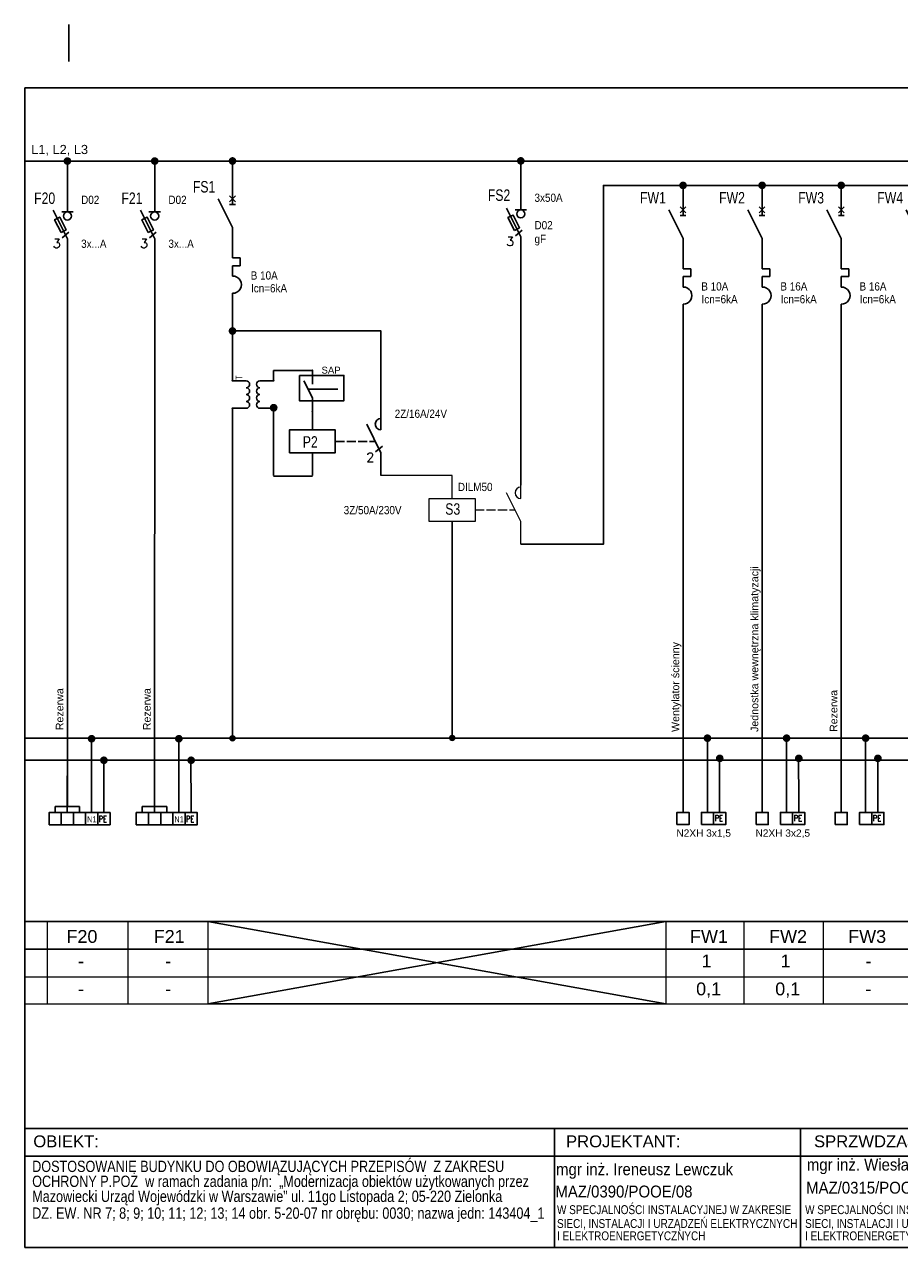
# Model space of a CAD drawing. Header units: millimetres. Extents: x 83969 to 164243, y -22860 to 4849.
# Tile 41 of 116: x 163958 to 164015, y -22670 to -22590. Entities that reach past the tile are written whole.
import ezdxf
from ezdxf.enums import TextEntityAlignment as Align

# ---------------------------------------------------------------- set-up
doc = ezdxf.new("R2010")
doc.units = ezdxf.units.MM
doc.linetypes.add('DASHED', pattern=[19.05, 12.7, -6.35])
doc.layers.get('0').update_dxf_attribs({"color": 251, "lineweight": 0})
for name, color, linetype in [('! GB moduł SSP', 1, 'Continuous'), ('! GB N', 5, 'Continuous'), ('! GB Odbiory', 7, 'Continuous'), ('! GB Opis', 7, 'Continuous'), ('! GB PE', 96, 'Continuous'), ('! GB Przewody', 7, 'Continuous'), ('! GB Sterowanie', 215, 'Continuous'), ('! GB Zabezpieczenia', 7, 'Continuous'), ('!TABELKA', 7, 'Continuous'), ('2DE_TXTART', 7, 'Continuous'), ('2DE_TXTCAR', 7, 'Continuous'), ('2DE_TXTFUN', 7, 'Continuous'), ('2DE_TXTLNK', 7, 'Continuous'), ('2DE_TXTMAN', 7, 'Continuous'), ('2DE_TXTNUM', 7, 'Continuous'), ('2DE_TXTORD', 7, 'Continuous'), ('2DE_TXTOTH', 7, 'Continuous'), ('2DE_TXTPFN', 7, 'Continuous'), ('2DE_TXTPIN', 7, 'Continuous'), ('B_strefy', 253, 'Continuous'), ('ROZDZIELNICE', 7, 'Continuous')]:
    doc.layers.add(name, color=color, linetype=linetype)
for name, color, linetype, lineweight in [('2DE_OBJ_Hager', 7, 'Continuous', 18), ('2DE_SYM_Hager', 7, 'Continuous', 18), ('E_schematy 2', 3, 'Continuous', 20), ('E_TXT', 3, 'Continuous', 25)]:
    doc.layers.add(name, color=color, linetype=linetype, lineweight=lineweight)
doc.styles.add('Arial', font='arial.ttf')
doc.styles.add('CP_ATTR', font='ROMANS.SHX')
doc.styles.add('CP_ELATT', font='cp_simplex.shx')
doc.styles.add('CP_ELATT_IT', font='cp_simplex.shx', dxfattribs={"oblique": 15})
doc.styles.add('Romans', font='romans.shx', dxfattribs={"width": 0.8})
doc.styles.get("Standard").update_dxf_attribs({"font": 'arial.ttf'})

# ---------------------------------------------------------------- blocks, each defined once
blk = doc.blocks.new('ramka A4')
at = {"linetype": 'ByBlock', "ltscale": 10}
blk.add_line((7.46, 199.45), (7.46, 205.66), dxfattribs=at)
for p, q in [((0.08, 0), (0.08, 195)), ((0.08, 195), (287.46, 195)), ((287.46, 0), (287.46, 195)), ((0.08, 20), (287.46, 20)), ((89.13, 20), (89.13, 0)), ((130.5, 20), (130.5, 0)), ((172.08, 20), (172.08, 0)), ((202.17, 20), (202.17, 0)), ((249.93, 20), (249.93, 0)), ((269.04, 20), (269.04, 0)), ((0.08, 15.39), (287.46, 15.39)), ((0.08, 0), (287.46, 0))]:
    blk.add_line(p, q)
for points in [[(249.93, 9.44), (269.04, 9.44)], [(249.93, 5.53), (269.04, 5.53)]]:
    blk.add_lwpolyline(points)
at = {"layer": '!TABELKA', "style": 'Arial'}
for s, height, width, p in [('DOSTOSOWANIE BUDYNKU DO OBOWIĄZUJĄCYCH PRZEPISÓW  Z ZAKRESU ', 1.9, 0.8, (1.3, 12.7)), ('mgr inż. Ireneusz Lewczuk', 2, 0.9, (89.41, 12.16)), ('mgr inż. Wiesław Kołodziej', 2, 0.9, (131.59, 12.94)), ('OCHRONY P.POŻ  w ramach zadania p/n:  „Modernizacja obiektów użytkowanych przez ', 1.9, 0.8, (1.3, 10.19)), ('mgr inż. Piotr Tarasiuk', 2, 0.9, (173.3, 11.9)), ('MAZ/0390/POOE/08', 2, 0.9, (89.3, 8.42)), ('MAZ/0315/POOE/15', 2, 0.9, (131.47, 9.06)), ('Mazowiecki Urząd Wojewódzki w Warszawie” ul. 11go Listopada 2; 05-220 Zielonka ', 1.9, 0.8, (1.3, 7.67)), ('DZ. EW. NR 7; 8; 9; 10; 11; 12; 13; 14 obr. 5-20-07 nr obrębu: 0030; nazwa jedn: 143404_1', 1.9, 0.8, (1.3, 4.84)), ('W SPECJALNOŚCI INSTALACYJNEJ W ZAKRESIE ', 1.5, 0.8, (89.57, 5.62)), ('W SPECJALNOŚCI INSTALACYJNEJ W ZAKRESIE ', 1.5, 0.8, (131.3, 5.62)), ('SIECI, INSTALACJI I URZĄDZEŃ ELEKTRYCZNYCH ', 1.5, 0.8, (89.57, 3.29)), ('SIECI, INSTALACJI I URZĄDZEŃ ELEKTRYCZNYCH ', 1.5, 0.8, (131.3, 3.29)), ('I ELEKTROENERGETYCZNYCH', 1.5, 0.8, (89.57, 1.22)), ('I ELEKTROENERGETYCZNYCH', 1.5, 0.8, (131.3, 1.22))]:
    blk.add_text(s, height=height, dxfattribs=dict(at, width=width)).set_placement(p)
at = {"style": 'Arial'}
for s, p in [('OBIEKT:', (1.49, 16.86)), ('PROJEKTANT:', (91.09, 16.86)), ('SPRZWDZAJĄCY:', (132.8, 16.86)), ('OPRACOWANIE:', (174.08, 16.86)), ('TEMAT:', (204.17, 16.86)), ('BRANŻA:', (251.93, 16.86)), ('NR RYS.', (269.46, 16.86)), ('FAZA:', (251.94, 6.5))]:
    blk.add_text(s, height=2, dxfattribs=at).set_placement(p)
blk = doc.blocks.new('CP_UCS2D')
blk.add_point((0, 0))
at = {"linetype": 'ByBlock', "style": 'CP_ATTR', "flags": 9}
for tag in ['OTHER', 'PIPE', 'VERSION', 'SYSTEM', 'HEIGHT', 'WIDTH', 'ID', 'TYPE', 'FORM']:
    blk.add_attdef(tag, text='', height=0.00005, dxfattribs=at).set_placement((-0.8, 7.1), align=Align.MIDDLE_LEFT)
blk = doc.blocks.new('cpelv_n05_1887')
for p, q in [((-5, 2.5), (-5, 7.5)), ((5, 2.5), (5, 7.5)), ((-5, -2.5), (-5, -7.5)), ((5, -2.5), (5, -7.5))]:
    blk.add_line(p, q)
for centre, start, end in [((-3.75, 2.5), 180, 0), ((-1.25, 2.5), 180, 0), ((1.25, 2.5), 180, 0), ((3.75, 2.5), 180, 0), ((-3.75, -2.5), 0, 180), ((-1.25, -2.5), 0, 180), ((1.25, -2.5), 0, 180), ((3.75, -2.5), 0, 180)]:
    blk.add_arc(centre, 1.25, start, end)
at = {"layer": '! GB Zabezpieczenia', "xscale": 0.1, "yscale": 0.1, "zscale": 0.1}
for p, rotation in [((-5, 7.5), 90), ((5, 7.5), 90), ((-5, -7.5), 270), ((5, -7.5), 270)]:
    blk.add_blockref('CP_UCS2D', p, dxfattribs=dict(at, rotation=rotation))
at = {"layer": '! GB Zabezpieczenia', "linetype": 'ByBlock', "style": 'CP_ELATT', "width": 0.8, "flags": 8}
for tag, p in [('CP1', (-5.8, 7)), ('CP2', (4.2, 7))]:
    blk.add_attdef(tag, p, '', height=1.8, rotation=90, dxfattribs=at)
at = {"layer": '! GB Zabezpieczenia', "linetype": 'ByBlock', "style": 'CP_ELATT', "flags": 8}
for tag, p, width in [('CF1', (-4.5, 8), 0.8), ('CF2', (5.5, 8), 0.8), ('ARTICLE', (7.5, 4.5), 0.9), ('ORDER-NO', (7.5, -1.5), 0.9), ('PRODUCER', (7.5, 1.5), 0.9), ('FUNCTION', (7.5, -4.5), 0.9), ('OTHER', (7.5, -7.5), 0.9)]:
    blk.add_attdef(tag, p, '', height=1.8, dxfattribs=dict(at, width=width))
at = {"layer": '! GB Zabezpieczenia', "linetype": 'ByBlock', "style": 'CP_ELATT', "width": 0.8, "flags": 8}
for tag, p in [('TAG', (-8.5, 4.5)), ('CHARACTER', (-8.5, 0.5))]:
    blk.add_attdef(tag, text='', height=2.5, dxfattribs=at).set_placement(p, align=Align.RIGHT)
at = {"layer": '! GB Zabezpieczenia', "linetype": 'ByBlock', "style": 'CP_ELATT_IT', "oblique": 15, "width": 0.8, "flags": 8}
blk.add_attdef('LINK', text='', height=2.5, dxfattribs=at).set_placement((-8.5, -3.5), align=Align.RIGHT)
at = {"layer": '! GB Zabezpieczenia', "linetype": 'ByBlock', "style": 'CP_ELATT', "width": 0.8, "flags": 8}
for tag, p in [('CP3', (-5.8, -6.5)), ('CP4', (4.2, -6.5))]:
    blk.add_attdef(tag, text='', height=1.8, rotation=90, dxfattribs=at).set_placement(p, align=Align.RIGHT)
for tag, p in [('CF3', (-4.5, -8)), ('CF4', (5.5, -8))]:
    blk.add_attdef(tag, text='', height=1.8, dxfattribs=at).set_placement(p, align=Align.TOP_LEFT)
at = {"linetype": 'ByBlock', "style": 'CP_ELATT_IT', "flags": 9}
for tag in ['IP', 'CURRENT', 'EL-STATUS', 'VOLTAGE', 'POWER', 'PRODUCT-TYPE', 'NUMBER', 'GROUP', 'NAME']:
    blk.add_attdef(tag, (1.84, 1.55), '', height=0.0625, dxfattribs=at)
blk = doc.blocks.new('cpelv_n07_02_01_00B1')
for p, q in [((0, 2.5), (0, 7.5)), ((0, -2.5), (-3.12, 3.75)), ((0, -7.5), (0, -2.5))]:
    blk.add_line(p, q)
at = {"layer": '! GB Zabezpieczenia', "xscale": 0.1, "yscale": 0.1, "zscale": 0.1}
for p, rotation in [((0, 7.5), 90), ((0, -7.5), 270)]:
    blk.add_blockref('CP_UCS2D', p, dxfattribs=dict(at, rotation=rotation))
at = {"layer": '! GB Zabezpieczenia', "linetype": 'ByBlock', "style": 'CP_ELATT', "width": 0.8, "flags": 8}
blk.add_attdef('CP1', (-0.8, 5.5), '', height=1.8, rotation=90, dxfattribs=at)
at = {"layer": '! GB Zabezpieczenia', "linetype": 'ByBlock', "style": 'CP_ELATT', "flags": 8}
for tag, p, width in [('CF1', (0.5, 8), 0.8), ('ARTICLE', (3, 5.14), 0.9), ('ORDER-NO', (3, -0.86), 0.9), ('PRODUCER', (3, 2.14), 0.9), ('FUNCTION', (3, -3.86), 0.9), ('OTHER', (3, -6.86), 0.9)]:
    blk.add_attdef(tag, p, '', height=1.8, dxfattribs=dict(at, width=width))
at = {"layer": '! GB Zabezpieczenia', "linetype": 'ByBlock', "style": 'CP_ELATT', "width": 0.8, "flags": 8}
for tag, p in [('TAG', (-4, 5.14)), ('CHARACTER', (-4, -6.86))]:
    blk.add_attdef(tag, text='', height=2.5, dxfattribs=at).set_placement(p, align=Align.RIGHT)
at = {"layer": '! GB Zabezpieczenia', "linetype": 'ByBlock', "style": 'CP_ELATT_IT', "oblique": 15, "width": 0.8, "flags": 8}
blk.add_attdef('LINK', text='', height=2.5, dxfattribs=at).set_placement((-4, -10.86), align=Align.RIGHT)
at = {"layer": '! GB Zabezpieczenia', "linetype": 'ByBlock', "style": 'CP_ELATT', "width": 0.8, "flags": 8}
blk.add_attdef('CP2', text='', height=1.8, rotation=90, dxfattribs=at).set_placement((-0.8, -5.5), align=Align.RIGHT)
blk.add_attdef('CF2', text='', height=1.8, dxfattribs=at).set_placement((0.5, -8), align=Align.TOP_LEFT)
at = {"linetype": 'ByBlock', "style": 'CP_ELATT_IT', "flags": 9}
for tag in ['VOLTAGE', 'IP', 'CURRENT', 'EL-STATUS', 'POWER', 'PRODUCT-TYPE', 'NUMBER', 'GROUP', 'NAME']:
    blk.add_attdef(tag, (1, -1.56), '', height=0.1, dxfattribs=at)
blk = doc.blocks.new('cpelv_nJ7_13_02_00c32')
for p, q in [((-15, 2.5), (-15, 7.5)), ((0, 2.5), (0, 7.5)), ((0, -2.5), (-3.12, 3.75)), ((-10, 0), (-8, 0)), ((-7.5, 0), (-5.5, 0)), ((-5, 0), (-3, 0)), ((-2.5, 0), (-1.25, 0)), ((-15, -7.5), (-15, -2.5)), ((-1.16, -2.26), (0.32, -1.06)), ((0, -7.5), (0, -2.5))]:
    blk.add_line(p, q)
blk.add_lwpolyline([(-20, -2.5), (-20, 2.5), (-10, 2.5), (-10, -2.5)], close=True)
blk.add_arc((0, 3.75), 1.25, 90, 270)
at = {"style": 'CP_ATTR'}
blk.add_text('2', height=2, dxfattribs=at).set_placement((-3.19, -4.5))
at = {"linetype": 'ByBlock', "style": 'CP_ELATT_IT', "flags": 9}
for tag in ['VOLTAGE', 'IP', 'CURRENT', 'EL-STATUS', 'POWER', 'PRODUCT-TYPE', 'NUMBER', 'GROUP', 'NAME']:
    blk.add_attdef(tag, (1, -1.56), '', height=0.1, dxfattribs=at)
at = {"layer": '2DE_TXTART', "linetype": 'ByBlock', "style": 'CP_ELATT', "width": 0.9, "flags": 8}
blk.add_attdef('ARTICLE', (3, 5.14), '', height=1.8, dxfattribs=at)
at = {"layer": '2DE_TXTCAR', "linetype": 'ByBlock', "style": 'CP_ELATT', "width": 0.8, "flags": 8}
blk.add_attdef('CHARACTER', text='', height=2.5, dxfattribs=at).set_placement((-19, -6.86), align=Align.RIGHT)
at = {"layer": '2DE_TXTFUN', "linetype": 'ByBlock', "style": 'CP_ELATT', "width": 0.9, "flags": 8}
blk.add_attdef('FUNCTION', (3, -3.86), '', height=1.8, dxfattribs=at)
at = {"layer": '2DE_TXTLNK', "linetype": 'ByBlock', "style": 'CP_ELATT_IT', "oblique": 15, "width": 0.8, "flags": 8}
blk.add_attdef('LINK', text='', height=2.5, dxfattribs=at).set_placement((-19, -10.86), align=Align.RIGHT)
at = {"layer": '2DE_TXTMAN', "linetype": 'ByBlock', "style": 'CP_ELATT', "width": 0.9, "flags": 8}
blk.add_attdef('PRODUCER', (3, 2.14), '', height=1.8, dxfattribs=at)
at = {"layer": '2DE_TXTNUM', "linetype": 'ByBlock', "style": 'CP_ELATT', "width": 0.8, "flags": 8}
blk.add_attdef('TAG', text='', height=2.5, dxfattribs=at).set_placement((-19, 5.14), align=Align.RIGHT)
at = {"layer": '2DE_TXTORD', "linetype": 'ByBlock', "style": 'CP_ELATT', "width": 0.9, "flags": 8}
blk.add_attdef('ORDER-NO', (3, -0.86), '', height=1.8, dxfattribs=at)
at = {"layer": '2DE_TXTOTH', "linetype": 'ByBlock', "style": 'CP_ELATT', "width": 0.9, "flags": 8}
blk.add_attdef('OTHER', (3, -6.86), '', height=1.8, dxfattribs=at)
at = {"layer": '2DE_TXTPFN', "linetype": 'ByBlock', "style": 'CP_ELATT', "width": 0.8, "flags": 8}
for tag, p in [('CF1', (-14.5, 8)), ('CF3', (0.5, 8))]:
    blk.add_attdef(tag, p, '', height=1.8, dxfattribs=at)
for tag, p in [('CF2', (-14.5, -8)), ('CF4', (0.5, -8))]:
    blk.add_attdef(tag, text='', height=1.8, dxfattribs=at).set_placement(p, align=Align.TOP_LEFT)
at = {"layer": '2DE_TXTPIN', "linetype": 'ByBlock', "style": 'CP_ELATT', "width": 0.8, "flags": 8}
for tag, p in [('CP1', (-15.8, 5.5)), ('CP3', (-0.8, 5.5))]:
    blk.add_attdef(tag, p, '', height=1.8, rotation=90, dxfattribs=at)
for tag, p in [('CP2', (-15.8, -5.5)), ('CP4', (-0.8, -5.5))]:
    blk.add_attdef(tag, text='', height=1.8, rotation=90, dxfattribs=at).set_placement(p, align=Align.RIGHT)
blk = doc.blocks.new('cpelv_n07_13_02_00d9')
for p, q in [((-15, 2.5), (-15, 7.5)), ((0, 2.5), (0, 7.5)), ((0, -2.5), (-3.12, 3.75)), ((-10, 0), (-8, 0)), ((-7.5, 0), (-5.5, 0)), ((-5, 0), (-3, 0)), ((-2.5, 0), (-1.25, 0)), ((-15, -7.5), (-15, -2.5)), ((0, -7.5), (0, -2.5))]:
    blk.add_line(p, q)
blk.add_lwpolyline([(-20, -2.5), (-20, 2.5), (-10, 2.5), (-10, -2.5)], close=True)
blk.add_arc((0, 3.75), 1.25, 90, 270)
at = {"linetype": 'ByBlock', "style": 'CP_ELATT_IT', "flags": 9}
for tag in ['VOLTAGE', 'IP', 'CURRENT', 'EL-STATUS', 'POWER', 'PRODUCT-TYPE', 'NUMBER', 'GROUP', 'NAME']:
    blk.add_attdef(tag, (1, -1.56), '', height=0.1, dxfattribs=at)
at = {"layer": '2DE_TXTART', "linetype": 'ByBlock', "style": 'CP_ELATT', "width": 0.9, "flags": 8}
blk.add_attdef('ARTICLE', (3, 5.14), '', height=1.8, dxfattribs=at)
at = {"layer": '2DE_TXTCAR', "linetype": 'ByBlock', "style": 'CP_ELATT', "width": 0.8, "flags": 8}
blk.add_attdef('CHARACTER', text='', height=2.5, dxfattribs=at).set_placement((-19, -6.86), align=Align.RIGHT)
at = {"layer": '2DE_TXTFUN', "linetype": 'ByBlock', "style": 'CP_ELATT', "width": 0.9, "flags": 8}
blk.add_attdef('FUNCTION', (3, -3.86), '', height=1.8, dxfattribs=at)
at = {"layer": '2DE_TXTLNK', "linetype": 'ByBlock', "style": 'CP_ELATT_IT', "oblique": 15, "width": 0.8, "flags": 8}
blk.add_attdef('LINK', text='', height=2.5, dxfattribs=at).set_placement((-19, -10.86), align=Align.RIGHT)
at = {"layer": '2DE_TXTMAN', "linetype": 'ByBlock', "style": 'CP_ELATT', "width": 0.9, "flags": 8}
blk.add_attdef('PRODUCER', (3, 2.14), '', height=1.8, dxfattribs=at)
at = {"layer": '2DE_TXTNUM', "linetype": 'ByBlock', "style": 'CP_ELATT', "width": 0.8, "flags": 8}
blk.add_attdef('TAG', text='', height=2.5, dxfattribs=at).set_placement((-19, 5.14), align=Align.RIGHT)
at = {"layer": '2DE_TXTORD', "linetype": 'ByBlock', "style": 'CP_ELATT', "width": 0.9, "flags": 8}
blk.add_attdef('ORDER-NO', (3, -0.86), '', height=1.8, dxfattribs=at)
at = {"layer": '2DE_TXTOTH', "linetype": 'ByBlock', "style": 'CP_ELATT', "width": 0.9, "flags": 8}
blk.add_attdef('OTHER', (3, -6.86), '', height=1.8, dxfattribs=at)
at = {"layer": '2DE_TXTPFN', "linetype": 'ByBlock', "style": 'CP_ELATT', "width": 0.8, "flags": 8}
for tag, p in [('CF1', (-14.5, 8)), ('CF3', (0.5, 8))]:
    blk.add_attdef(tag, p, '', height=1.8, dxfattribs=at)
for tag, p in [('CF2', (-14.5, -8)), ('CF4', (0.5, -8))]:
    blk.add_attdef(tag, text='', height=1.8, dxfattribs=at).set_placement(p, align=Align.TOP_LEFT)
at = {"layer": '2DE_TXTPIN', "linetype": 'ByBlock', "style": 'CP_ELATT', "width": 0.8, "flags": 8}
for tag, p in [('CP1', (-15.8, 5.5)), ('CP3', (-0.8, 5.5))]:
    blk.add_attdef(tag, p, '', height=1.8, rotation=90, dxfattribs=at)
for tag, p in [('CP2', (-15.8, -5.5)), ('CP4', (-0.8, -5.5))]:
    blk.add_attdef(tag, text='', height=1.8, rotation=90, dxfattribs=at).set_placement(p, align=Align.RIGHT)
blk = doc.blocks.new('cpelv_n07_21_09_N0N5')
for p, q in [((0, 3.38), (0, 7.5)), ((0, -2.5), (-3.12, 3.75)), ((-1.25, 3.38), (1.25, 3.38)), ((-1.16, -2.26), (0.32, -1.06)), ((0, -3.75), (0, -2.5)), ((0, -7.5), (0, -3.75))]:
    blk.add_line(p, q)
blk.add_lwpolyline([(-1.4, -1.1), (-2.8, 1.69), (-1.68, 2.25), (-0.28, -0.54)], close=True)
blk.add_circle((0, 2.5), 0.884)
at = {"style": 'CP_ATTR'}
blk.add_text('3', height=2, dxfattribs=at).set_placement((-3.19, -4.5))
at = {"linetype": 'ByBlock', "style": 'CP_ELATT_IT', "flags": 9}
for tag in ['VOLTAGE', 'IP', 'CURRENT', 'EL-STATUS', 'POWER', 'PRODUCT-TYPE', 'NUMBER', 'GROUP', 'NAME']:
    blk.add_attdef(tag, (1, -1.56), '', height=0.1, dxfattribs=at)
at = {"layer": '2DE_TXTART', "linetype": 'ByBlock', "style": 'CP_ELATT', "width": 0.9, "flags": 8}
blk.add_attdef('ARTICLE', (3, 5.14), '', height=1.8, dxfattribs=at)
at = {"layer": '2DE_TXTCAR', "linetype": 'ByBlock', "style": 'CP_ELATT', "width": 0.8, "flags": 8}
blk.add_attdef('CHARACTER', text='', height=2.5, dxfattribs=at).set_placement((-4, -6.86), align=Align.RIGHT)
at = {"layer": '2DE_TXTFUN', "linetype": 'ByBlock', "style": 'CP_ELATT', "width": 0.9, "flags": 8}
blk.add_attdef('FUNCTION', (3, -3.86), '', height=1.8, dxfattribs=at)
at = {"layer": '2DE_TXTLNK', "linetype": 'ByBlock', "style": 'CP_ELATT_IT', "oblique": 15, "width": 0.8, "flags": 8}
blk.add_attdef('LINK', text='', height=2.5, dxfattribs=at).set_placement((-4, -10.86), align=Align.RIGHT)
at = {"layer": '2DE_TXTMAN', "linetype": 'ByBlock', "style": 'CP_ELATT', "width": 0.9, "flags": 8}
blk.add_attdef('PRODUCER', (3, 2.14), '', height=1.8, dxfattribs=at)
at = {"layer": '2DE_TXTNUM', "linetype": 'ByBlock', "style": 'CP_ELATT', "width": 0.8, "flags": 8}
blk.add_attdef('TAG', text='', height=2.5, dxfattribs=at).set_placement((-4, 5.14), align=Align.RIGHT)
at = {"layer": '2DE_TXTORD', "linetype": 'ByBlock', "style": 'CP_ELATT', "width": 0.9, "flags": 8}
blk.add_attdef('ORDER-NO', (3, -0.86), '', height=1.8, dxfattribs=at)
at = {"layer": '2DE_TXTOTH', "linetype": 'ByBlock', "style": 'CP_ELATT', "width": 0.9, "flags": 8}
blk.add_attdef('OTHER', (3, -6.86), '', height=1.8, dxfattribs=at)
at = {"layer": '2DE_TXTPFN', "linetype": 'ByBlock', "style": 'CP_ELATT', "width": 0.8, "flags": 8}
blk.add_attdef('CF1', (0.5, 8), '', height=1.8, dxfattribs=at)
blk.add_attdef('CF2', text='', height=1.8, dxfattribs=at).set_placement((0.5, -8), align=Align.TOP_LEFT)
at = {"layer": '2DE_TXTPIN', "linetype": 'ByBlock', "style": 'CP_ELATT', "width": 0.8, "flags": 8}
blk.add_attdef('CP1', (-0.8, 5.5), '', height=1.8, rotation=90, dxfattribs=at)
blk.add_attdef('CP2', text='', height=1.8, rotation=90, dxfattribs=at).set_placement((-0.8, -5.5), align=Align.RIGHT)
blk = doc.blocks.new('cpelv_niec07_ns0026h')
for p, q in [((0, 2.5), (0, 7.5)), ((0, -2.5), (-3.12, 3.75)), ((0.62, 4.38), (-0.63, 3.12)), ((-0.63, 4.38), (0.62, 3.12)), ((-0.63, 2.5), (0.62, 2.5)), ((0, -7.5), (0, -2.5)), ((0, -7.5), (0, -9.15)), ((1.7, -9.15), (0, -9.15)), ((1.7, -10.85), (1.7, -9.15)), ((0, -10.85), (1.7, -10.85)), ((0, -10.85), (0, -12.5)), ((0, -13.12), (0, -12.5)), ((0, -16.87), (0, -17.5))]:
    blk.add_line(p, q)
at = {"linetype": 'Continuous'}
blk.add_line((0, -17.5), (0, -22.5), dxfattribs=at)
blk.add_arc((0.06, -15), 1.88, 268.2798, 91.7202)
at = {"linetype": 'ByBlock', "style": 'CP_ELATT_IT', "flags": 9}
for tag in ['VOLTAGE', 'IP', 'CURRENT', 'EL-STATUS', 'POWER', 'PRODUCT-TYPE', 'NUMBER', 'GROUP', 'NAME']:
    blk.add_attdef(tag, (1, 0.94), '', height=0.1, dxfattribs=at)
at = {"layer": '2DE_TXTART', "linetype": 'ByBlock', "style": 'CP_ELATT', "width": 0.9, "flags": 8}
blk.add_attdef('ARTICLE', (3, 5.14), '', height=1.8, dxfattribs=at)
at = {"layer": '2DE_TXTCAR', "linetype": 'ByBlock', "style": 'CP_ELATT', "width": 0.8, "flags": 8}
blk.add_attdef('CHARACTER', text='', height=2.5, dxfattribs=at).set_placement((-4, -6.86), align=Align.RIGHT)
at = {"layer": '2DE_TXTFUN', "linetype": 'ByBlock', "style": 'CP_ELATT', "width": 0.9, "flags": 8}
blk.add_attdef('FUNCTION', (3, -3.86), '', height=1.8, dxfattribs=at)
at = {"layer": '2DE_TXTLNK', "linetype": 'ByBlock', "style": 'CP_ELATT_IT', "oblique": 15, "width": 0.8, "flags": 8}
blk.add_attdef('LINK', text='', height=2.5, dxfattribs=at).set_placement((-4, -10.86), align=Align.RIGHT)
at = {"layer": '2DE_TXTMAN', "linetype": 'ByBlock', "style": 'CP_ELATT', "width": 0.9, "flags": 8}
blk.add_attdef('PRODUCER', (3, 2.14), '', height=1.8, dxfattribs=at)
at = {"layer": '2DE_TXTNUM', "linetype": 'ByBlock', "style": 'CP_ELATT', "width": 0.8, "flags": 8}
blk.add_attdef('TAG', text='', height=2.5, dxfattribs=at).set_placement((-4, 5.14), align=Align.RIGHT)
at = {"layer": '2DE_TXTORD', "linetype": 'ByBlock', "style": 'CP_ELATT', "width": 0.9, "flags": 8}
blk.add_attdef('ORDER-NO', (3, -0.86), '', height=1.8, dxfattribs=at)
at = {"layer": '2DE_TXTOTH', "linetype": 'ByBlock', "style": 'CP_ELATT', "width": 0.9, "flags": 8}
blk.add_attdef('OTHER', (3, -6.86), '', height=1.8, dxfattribs=at)
at = {"layer": '2DE_TXTPFN', "linetype": 'ByBlock', "style": 'CP_ELATT', "width": 0.8, "flags": 8}
blk.add_attdef('CF1', (0.5, 8), '', height=1.8, dxfattribs=at)
blk.add_attdef('CF2', text='', height=1.8, dxfattribs=at).set_placement((0.5, -23), align=Align.TOP_LEFT)
at = {"layer": '2DE_TXTPIN', "linetype": 'ByBlock', "style": 'CP_ELATT', "width": 0.8, "flags": 8}
blk.add_attdef('CP1', (-0.8, 5.5), '', height=1.8, rotation=90, dxfattribs=at)
blk.add_attdef('CP2', text='', height=1.8, rotation=90, dxfattribs=at).set_placement((-0.8, -20.5), align=Align.RIGHT)
blk = doc.blocks.new('LISTWA 1_N_PE')
for p, q in [((0, -24), (0, 0)), ((16, -24), (16, -8)), ((24, -16), (24, -24))]:
    blk.add_line(p, q)
for points in [[(-4, -32), (4, -32), (4, -24), (-4, -24)], [(12, -32), (20, -32), (20, -24), (12, -24)], [(20, -32), (28, -32), (28, -24), (20, -24)]]:
    blk.add_lwpolyline(points, close=True)
at = {"style": 'Romans', "width": 0.8}
blk.add_text('PE', height=4, dxfattribs=at).set_placement((20.73, -29.79))
at = {"width": 0.75}
blk.add_attdef('N', (12.85, -30.3), '', height=4, dxfattribs=at)
for tag, p in [('PRZEWÓD', (-4.36, -39.93)), ('MOC', (6.8, -47.63))]:
    blk.add_attdef(tag, p, '', height=4.75)
at = {"flags": 4}
blk.add_attdef('NR ', (9.64, -55.59), '', height=4.75, dxfattribs=at)
blk = doc.blocks.new('ZACISKI_3FAZY')
for p, q in [((0, -24), (0, 0)), ((16, -24), (16, -7)), ((24, -15), (24, -24)), ((-8, -20), (-8, -24)), ((8, -20), (-8, -20)), ((8, -24), (8, -20))]:
    blk.add_line(p, q)
for points in [[(-11.93, -32.01), (-3.93, -32.01), (-3.93, -24.01), (-11.93, -24.01)], [(-3.93, -32.01), (4.07, -32.01), (4.07, -24.01), (-3.93, -24.01)], [(4.07, -32.01), (12.07, -32.01), (12.07, -24.01), (4.07, -24.01)], [(12.07, -32.01), (20.07, -32.01), (20.07, -24.01), (12.07, -24.01)], [(20.07, -32.01), (28.07, -32.01), (28.07, -24.01), (20.07, -24.01)]]:
    blk.add_lwpolyline(points, close=True)
at = {"style": 'Romans', "width": 0.8}
blk.add_text('PE', height=4, dxfattribs=at).set_placement((20.59, -30.18))
for tag, height, width, p in [('N', 4, 0.75, (16.12, -30.19)), ('PRZEWÓD', 6, 0.8, (8.19, -48)), ('MOC', 6, 0.8, (9.14, -63.64))]:
    blk.add_attdef(tag, text='', height=height, dxfattribs=dict(width=width)).set_placement(p, align=Align.CENTER)
at = {"width": 0.8, "flags": 4}
blk.add_attdef('NR ', text='', height=6, dxfattribs=at).set_placement((11.98, -79.6), align=Align.CENTER)

msp = doc.modelspace()

# ---------------------------------------------------------------- hatches: boundary and pattern name
at = {"layer": '! GB N'}
msp.add_hatch(color=256, dxfattribs=at).paths.add_polyline_path([(163974.153, -22615.211, 1), (163973.639, -22615.211, 1)])
at = {"layer": '! GB N', "linetype": 'DASHED', "ltscale": 2}
for points in [[(163971.41, -22636.885, 1), (163970.982, -22636.885, 1)], [(163985.822, -22636.864, 1), (163985.393, -22636.864, 1)]]:
    msp.add_hatch(color=5, dxfattribs=at).paths.add_polyline_path(points)

# ---------------------------------------------------------------- linework, layer by layer
at = {"layer": '! GB moduł SSP'}
msp.add_lwpolyline([(163975.587, -22613.091), (163978.508, -22613.091), (163978.508, -22614.75), (163975.587, -22614.75)], close=True, dxfattribs=at)
msp.add_lwpolyline([(163978.097, -22613.996), (163976.154, -22613.996)], dxfattribs=at)
at = {"layer": '! GB N', "ltscale": 2}
msp.add_line((163957.55, -22636.885), (164040.751, -22636.885), dxfattribs=at)
at = {"layer": '! GB N'}
for points in [[(163971.196, -22615.244), (163971.196, -22636.839)], [(163973.896, -22615.244), (163973.896, -22619.663)], [(163976.435, -22619.69), (163973.896, -22619.69)], [(163985.607, -22622.663), (163985.607, -22636.818)]]:
    msp.add_lwpolyline(points, dxfattribs=at)
at = {"layer": '! GB N', "color": 5, "linetype": 'DASHED', "ltscale": 2, "const_width": 0.25}
for points in [[(163961.828, -22636.916, 1), (163962.078, -22636.916, 1)], [(163967.553, -22636.916, 1), (163967.803, -22636.916, 1)], [(164002.227, -22636.879, 1), (164002.477, -22636.879, 1)], [(164007.415, -22636.879, 1), (164007.665, -22636.879, 1)], [(164012.603, -22636.879, 1), (164012.853, -22636.879, 1)]]:
    msp.add_lwpolyline(points, format="xyb", close=True, dxfattribs=at)
at = {"layer": '! GB PE', "ltscale": 2}
msp.add_line((163957.55, -22638.327), (164040.751, -22638.327), dxfattribs=at)
at = {"layer": '! GB Przewody'}
for p, q in [((163960.367, -22605.635), (163960.365, -22641.331)), ((163966.093, -22605.635), (163966.09, -22641.331)), ((164000.75, -22610.105), (164000.75, -22641.302)), ((164005.937, -22610.105), (164005.937, -22641.302)), ((164011.125, -22610.105), (164011.125, -22641.302))]:
    msp.add_line(p, q, dxfattribs=at)
at = {"layer": '! GB Przewody', "const_width": 0.25}
for points in [[(163960.242, -22599.031, 1), (163960.492, -22599.031, 1)], [(163965.968, -22599.031, 1), (163966.218, -22599.031, 1)], [(163971.071, -22599.025, 1), (163971.321, -22599.025, 1)], [(163989.982, -22599.02, 1), (163990.232, -22599.02, 1)], [(164000.625, -22600.626, 1), (164000.875, -22600.626, 1)], [(164005.812, -22600.626, 1), (164006.062, -22600.626, 1)], [(164011, -22600.626, 1), (164011.25, -22600.626, 1)], [(163971.071, -22610.173, 1), (163971.321, -22610.173, 1)], [(163962.634, -22638.327, 1), (163962.884, -22638.327, 1)], [(163968.359, -22638.327, 1), (163968.609, -22638.327, 1)], [(164003.03, -22638.201, 1), (164003.28, -22638.201, 1)], [(164008.218, -22638.201, 1), (164008.468, -22638.201, 1)], [(164013.406, -22638.201, 1), (164013.656, -22638.201, 1)]]:
    msp.add_lwpolyline(points, format="xyb", close=True, dxfattribs=at)
at = {"layer": '! GB Przewody'}
for points in [[(163957.581, -22599.031), (164040.751, -22599.031)], [(163960.367, -22601.135), (163960.367, -22599.156)], [(163966.093, -22601.135), (163966.093, -22599.156)], [(163971.196, -22600.882), (163971.196, -22599.025)], [(163990.107, -22602.233), (163990.107, -22599.02)], [(163990.107, -22624.163), (163995.53, -22624.163), (163995.53, -22600.626), (164040.751, -22600.626)], [(164000.75, -22601.855), (164000.75, -22600.626)], [(164005.937, -22601.855), (164005.937, -22600.626)], [(164011.125, -22601.855), (164011.125, -22600.626)], [(163990.107, -22620.292), (163990.107, -22605.498)], [(163971.196, -22613.444), (163971.196, -22609.387)], [(163961.951, -22641.643), (163961.951, -22636.916)], [(163967.676, -22641.643), (163967.676, -22636.916)], [(164002.35, -22640.706), (164002.35, -22636.879)], [(164007.537, -22640.946), (164007.537, -22636.879)], [(164012.725, -22640.946), (164012.725, -22636.879)], [(164003.15, -22640.946), (164003.143, -22638.207)], [(164008.338, -22640.946), (164008.331, -22638.207)], [(164013.526, -22640.946), (164013.519, -22638.207)], [(163962.753, -22641.304), (163962.746, -22638.333)], [(163968.478, -22641.304), (163968.471, -22638.333)]]:
    msp.add_lwpolyline(points, dxfattribs=at)
at = {"layer": '! GB Sterowanie'}
msp.add_lwpolyline([(163971.196, -22610.173), (163980.935, -22610.173), (163980.935, -22615.636)], dxfattribs=at)
at = {"layer": '! GB Zabezpieczenia'}
for points in [[(163976.435, -22612.759), (163976.435, -22612.759), (163973.896, -22612.759), (163973.896, -22612.759)], [(163973.896, -22613.444), (163973.896, -22612.759)]]:
    msp.add_lwpolyline(points, dxfattribs=at)
at = {"layer": '2DE_SYM_Hager'}
msp.add_lwpolyline([(163985.607, -22619.663), (163980.935, -22619.663)], dxfattribs=at)
at = {"layer": 'B_strefy', "color": 7, "linetype": 'Continuous'}
msp.add_line((163957.581, -22650.71), (164040.751, -22650.71), dxfattribs=at)
at = {"layer": 'E_schematy 2', "color": 7, "linetype": 'Continuous'}
for p, q in [((163959.038, -22648.905), (163959.038, -22654.271)), ((163959.038, -22648.905), (163959.038, -22654.306)), ((163964.335, -22648.905), (163964.335, -22654.271)), ((163964.335, -22648.905), (163964.335, -22654.306)), ((163969.581, -22648.905), (163969.581, -22654.306)), ((163999.626, -22648.905), (163999.626, -22654.306)), ((164004.746, -22648.905), (164004.746, -22654.271)), ((164004.746, -22648.905), (164004.746, -22654.306)), ((164009.934, -22648.905), (164009.934, -22654.271)), ((164009.934, -22648.905), (164009.934, -22654.306)), ((163957.581, -22650.71), (164040.751, -22650.71)), ((163957.581, -22650.71), (164040.751, -22650.71)), ((163957.581, -22652.54), (164040.751, -22652.54)), ((163957.581, -22654.306), (164040.751, -22654.306))]:
    msp.add_line(p, q, dxfattribs=at)
at = {"layer": 'ROZDZIELNICE'}
for points in [[(163957.581, -22648.905), (164040.751, -22648.905)], [(163969.581, -22648.905), (163999.626, -22654.306), (163969.581, -22654.306), (163999.626, -22648.905)]]:
    msp.add_lwpolyline(points, dxfattribs=at)

# ---------------------------------------------------------------- block references
at = {"layer": '! GB moduł SSP', "xscale": 0.18, "yscale": 0.18, "zscale": 0.18}
msp.add_blockref('cpelv_n07_02_01_00B1', (163976.435, -22614.109), dxfattribs=at)
at = {"layer": '! GB Odbiory'}
ref = msp.add_blockref('ZACISKI_3FAZY', (163960.355, -22639.359), dxfattribs=dict(at, xscale=0.1, yscale=0.1, zscale=0.1))
ref.add_attrib('N', 'N1', dxfattribs={"layer": '0', "height": 0.4, "width": 0.8}).set_placement((163961.967, -22642.52), align=Align.BOTTOM_CENTER)
ref = msp.add_blockref('ZACISKI_3FAZY', (163966.08, -22639.359), dxfattribs=dict(at, xscale=0.1, yscale=0.1, zscale=0.1))
ref.add_attrib('N', 'N1', dxfattribs={"layer": '0', "height": 0.4, "width": 0.8}).set_placement((163967.692, -22642.52), align=Align.BOTTOM_CENTER)
ref = msp.add_blockref('LISTWA 1_N_PE', (164000.75, -22639.346), dxfattribs=dict(at, xscale=0.1, yscale=0.1, zscale=0.1))
ref.add_attrib('PRZEWÓD', 'N2XH 3x1,5', (164000.314, -22643.34), dxfattribs={"layer": '0', "height": 0.4752, "style": 'Arial'})
ref = msp.add_blockref('LISTWA 1_N_PE', (164005.937, -22639.346), dxfattribs=dict(at, xscale=0.1, yscale=0.1, zscale=0.1))
ref.add_attrib('PRZEWÓD', 'N2XH 3x2,5', (164005.502, -22643.34), dxfattribs={"layer": '0', "height": 0.4752, "style": 'Arial'})
at = {"layer": '! GB Odbiory', "xscale": 0.1, "yscale": 0.1, "zscale": 0.1}
msp.add_blockref('LISTWA 1_N_PE', (164011.125, -22639.346), dxfattribs=at)
at = {"layer": '! GB Przewody'}
ref = msp.add_blockref('cpelv_n07_21_09_N0N5', (163960.367, -22603.385), dxfattribs=dict(at, xscale=0.3, yscale=0.3, zscale=0.3))
ref.add_attrib('OTHER', '3x...A', (163961.267, -22604.722), dxfattribs={"layer": '2DE_TXTOTH', "linetype": 'ByBlock', "height": 0.54, "style": 'CP_ELATT', "width": 0.9, "flags": 8})
ref.add_attrib('ARTICLE', 'D02', (163961.267, -22601.844), dxfattribs={"layer": '2DE_TXTART', "color": 7, "linetype": 'ByBlock', "height": 0.54, "style": 'CP_ELATT', "width": 0.9, "flags": 8})
ref.add_attrib('TAG', 'F20', dxfattribs={"layer": '2DE_TXTNUM', "color": 7, "linetype": 'ByBlock', "height": 0.75, "style": 'CP_ELATT', "width": 0.8, "flags": 8}).set_placement((163959.566, -22601.844), align=Align.RIGHT)
ref = msp.add_blockref('cpelv_n07_21_09_N0N5', (163966.093, -22603.385), dxfattribs=dict(at, xscale=0.3, yscale=0.3, zscale=0.3))
ref.add_attrib('OTHER', '3x...A', (163966.993, -22604.722), dxfattribs={"layer": '2DE_TXTOTH', "linetype": 'ByBlock', "height": 0.54, "style": 'CP_ELATT', "width": 0.9, "flags": 8})
ref.add_attrib('ARTICLE', 'D02', (163966.993, -22601.844), dxfattribs={"layer": '2DE_TXTART', "color": 7, "linetype": 'ByBlock', "height": 0.54, "style": 'CP_ELATT', "width": 0.9, "flags": 8})
ref.add_attrib('TAG', 'F21', dxfattribs={"layer": '2DE_TXTNUM', "color": 7, "linetype": 'ByBlock', "height": 0.75, "style": 'CP_ELATT', "width": 0.8, "flags": 8}).set_placement((163965.291, -22601.844), align=Align.RIGHT)
at = {"layer": '! GB Zabezpieczenia'}
ref = msp.add_blockref('cpelv_niec07_ns0026h', (163971.196, -22602.637), dxfattribs=dict(at, xscale=0.3, yscale=0.3, zscale=0.3))
ref.add_attrib('TAG', 'FS1', dxfattribs={"layer": '2DE_TXTNUM', "color": 7, "linetype": 'ByBlock', "height": 0.75, "style": 'CP_ELATT', "width": 0.8, "flags": 8}).set_placement((163970.067, -22601.094), align=Align.RIGHT)
ref.add_attrib('ARTICLE', 'B 10A', (163972.393, -22606.805), dxfattribs={"layer": '2DE_TXTART', "color": 7, "linetype": 'ByBlock', "height": 0.54, "style": 'CP_ELATT', "width": 0.9, "flags": 8})
ref.add_attrib('PRODUCER', 'Icn=6kA', (163972.411, -22607.644), dxfattribs={"layer": '2DE_TXTMAN', "color": 7, "linetype": 'ByBlock', "height": 0.54, "style": 'CP_ELATT', "width": 0.9, "flags": 8})
at = {"layer": '! GB Zabezpieczenia', "color": 7}
ref = msp.add_blockref('cpelv_n07_21_09_N0N5', (163990.107, -22603.248), dxfattribs=dict(at, xscale=0.3, yscale=0.3, zscale=0.3))
ref.add_attrib('ORDER-NO', 'D02', (163991.007, -22603.507), dxfattribs={"layer": '2DE_TXTORD', "color": 7, "linetype": 'ByBlock', "height": 0.54, "style": 'CP_ELATT', "width": 0.9, "flags": 8})
ref.add_attrib('ARTICLE', '3x50A', (163991.007, -22601.707), dxfattribs={"layer": '2DE_TXTART', "color": 7, "linetype": 'ByBlock', "height": 0.54, "style": 'CP_ELATT', "width": 0.9, "flags": 8})
ref.add_attrib('FUNCTION', 'gF', (163991.007, -22604.407), dxfattribs={"layer": '2DE_TXTFUN', "linetype": 'ByBlock', "height": 0.54, "style": 'CP_ELATT', "width": 0.9, "flags": 8})
ref.add_attrib('TAG', 'FS2', dxfattribs={"layer": '2DE_TXTNUM', "color": 7, "linetype": 'ByBlock', "height": 0.75, "style": 'CP_ELATT', "width": 0.8, "flags": 8}).set_placement((163989.416, -22601.642), align=Align.RIGHT)
at = {"layer": '! GB Zabezpieczenia'}
ref = msp.add_blockref('cpelv_niec07_ns0026h', (164000.75, -22603.355), dxfattribs=dict(at, xscale=0.3, yscale=0.3, zscale=0.3))
ref.add_attrib('TAG', 'FW1', dxfattribs={"layer": '2DE_TXTNUM', "color": 7, "linetype": 'ByBlock', "height": 0.75, "style": 'CP_ELATT', "width": 0.8, "flags": 8}).set_placement((163999.621, -22601.811), align=Align.RIGHT)
ref.add_attrib('ARTICLE', 'B 10A', (164001.947, -22607.522), dxfattribs={"layer": '2DE_TXTART', "color": 7, "linetype": 'ByBlock', "height": 0.54, "style": 'CP_ELATT', "width": 0.9, "flags": 8})
ref.add_attrib('PRODUCER', 'Icn=6kA', (164001.965, -22608.361), dxfattribs={"layer": '2DE_TXTMAN', "color": 7, "linetype": 'ByBlock', "height": 0.54, "style": 'CP_ELATT', "width": 0.9, "flags": 8})
ref = msp.add_blockref('cpelv_niec07_ns0026h', (164005.937, -22603.355), dxfattribs=dict(at, xscale=0.3, yscale=0.3, zscale=0.3))
ref.add_attrib('TAG', 'FW2', dxfattribs={"layer": '2DE_TXTNUM', "color": 7, "linetype": 'ByBlock', "height": 0.75, "style": 'CP_ELATT', "width": 0.8, "flags": 8}).set_placement((164004.809, -22601.811), align=Align.RIGHT)
ref.add_attrib('ARTICLE', 'B 16A', (164007.135, -22607.522), dxfattribs={"layer": '2DE_TXTART', "color": 7, "linetype": 'ByBlock', "height": 0.54, "style": 'CP_ELATT', "width": 0.9, "flags": 8})
ref.add_attrib('PRODUCER', 'Icn=6kA', (164007.153, -22608.361), dxfattribs={"layer": '2DE_TXTMAN', "color": 7, "linetype": 'ByBlock', "height": 0.54, "style": 'CP_ELATT', "width": 0.9, "flags": 8})
ref = msp.add_blockref('cpelv_niec07_ns0026h', (164011.125, -22603.355), dxfattribs=dict(at, xscale=0.3, yscale=0.3, zscale=0.3))
ref.add_attrib('TAG', 'FW3', dxfattribs={"layer": '2DE_TXTNUM', "color": 7, "linetype": 'ByBlock', "height": 0.75, "style": 'CP_ELATT', "width": 0.8, "flags": 8}).set_placement((164009.997, -22601.811), align=Align.RIGHT)
ref.add_attrib('ARTICLE', 'B 16A', (164012.323, -22607.522), dxfattribs={"layer": '2DE_TXTART', "color": 7, "linetype": 'ByBlock', "height": 0.54, "style": 'CP_ELATT', "width": 0.9, "flags": 8})
ref.add_attrib('PRODUCER', 'Icn=6kA', (164012.341, -22608.361), dxfattribs={"layer": '2DE_TXTMAN', "color": 7, "linetype": 'ByBlock', "height": 0.54, "style": 'CP_ELATT', "width": 0.9, "flags": 8})
ref = msp.add_blockref('cpelv_niec07_ns0026h', (164016.313, -22603.355), dxfattribs=dict(at, xscale=0.3, yscale=0.3, zscale=0.3))
ref.add_attrib('TAG', 'FW4', dxfattribs={"layer": '2DE_TXTNUM', "color": 7, "linetype": 'ByBlock', "height": 0.75, "style": 'CP_ELATT', "width": 0.8, "flags": 8}).set_placement((164015.185, -22601.811), align=Align.RIGHT)
ref.add_attrib('ARTICLE', 'B 16A', (164017.511, -22607.522), dxfattribs={"layer": '2DE_TXTART', "color": 7, "linetype": 'ByBlock', "height": 0.54, "style": 'CP_ELATT', "width": 0.9, "flags": 8})
ref.add_attrib('PRODUCER', 'Icn=6kA', (164017.529, -22608.361), dxfattribs={"layer": '2DE_TXTMAN', "color": 7, "linetype": 'ByBlock', "height": 0.54, "style": 'CP_ELATT', "width": 0.9, "flags": 8})
ref = msp.add_blockref('cpelv_n05_1887', (163972.546, -22614.344), dxfattribs=dict(at, xscale=0.18, yscale=0.18, zscale=0.18, rotation=90))
ref.add_attrib('TAG', 'T', dxfattribs={"linetype": 'ByBlock', "height": 0.45, "rotation": 90, "style": 'CP_ELATT', "width": 0.8, "flags": 8}).set_placement((163971.845, -22613.09), align=Align.RIGHT)
ref = msp.add_blockref('cpelv_nJ7_13_02_00c32', (163980.935, -22617.413), dxfattribs=dict(at, xscale=0.3, yscale=0.3, zscale=0.3))
ref.add_attrib('ARTICLE', '2Z/16A/24V', (163981.835, -22615.872), dxfattribs={"layer": '2DE_TXTART', "color": 7, "linetype": 'ByBlock', "height": 0.54, "style": 'CP_ELATT', "width": 0.9, "flags": 8})
ref.add_attrib('TAG', 'P2', dxfattribs={"layer": '2DE_TXTNUM', "color": 7, "linetype": 'ByBlock', "height": 0.75, "style": 'CP_ELATT', "width": 0.8, "flags": 8}).set_placement((163976.788, -22617.825), align=Align.RIGHT)
at = {"layer": '!TABELKA', "xscale": 0.3900000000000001, "yscale": 0.3900000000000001, "zscale": 0.3900000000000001}
msp.add_blockref('ramka A4', (163957.55, -22670.283), dxfattribs=at)
at = {"layer": '2DE_OBJ_Hager'}
ref = msp.add_blockref('cpelv_n07_13_02_00d9', (163990.107, -22621.913), dxfattribs=dict(at, xscale=0.3, yscale=0.3, zscale=0.3))
ref.add_attrib('ORDER-NO', 'DILM50', (163985.978, -22620.673), dxfattribs={"layer": '2DE_TXTORD', "linetype": 'ByBlock', "height": 0.54, "style": 'CP_ELATT', "width": 0.9, "flags": 8})
ref.add_attrib('ARTICLE', '3Z/50A/230V', (163978.49, -22622.194), dxfattribs={"layer": '2DE_TXTART', "linetype": 'ByBlock', "height": 0.54, "style": 'CP_ELATT', "width": 0.9, "flags": 8})
ref.add_attrib('TAG', 'S3', dxfattribs={"layer": '2DE_TXTNUM', "linetype": 'ByBlock', "height": 0.75, "style": 'CP_ELATT', "width": 0.8, "flags": 8}).set_placement((163986.133, -22622.225), align=Align.RIGHT)

# ---------------------------------------------------------------- texts
at = {"layer": '! GB moduł SSP'}
msp.add_text('SAP', height=0.45, dxfattribs=at).set_placement((163977.034, -22612.969))
at = {"layer": '! GB Opis', "style": 'Arial'}
for s, p in [('Jednostka wewnętrzna klimatyzacji', (164005.685, -22636.472)), ('Wentylator ścienny', (164000.497, -22636.473)), ('Rezerwa', (163960.102, -22636.356)), ('Rezerwa', (163965.828, -22636.356)), ('Rezerwa', (164010.873, -22636.473))]:
    msp.add_text(s, height=0.5, rotation=90, dxfattribs=at).set_placement(p)
at = {"layer": '! GB Przewody', "style": 'Arial'}
msp.add_text('L1, L2, L3', height=0.6, dxfattribs=at).set_placement((163957.993, -22598.573))
at = {"layer": 'E_TXT', "color": 7, "linetype": 'Continuous', "style": 'Arial'}
for s, height, p in [('F20', 0.8438, (163960.305, -22650.304)), ('F21', 0.8438, (163966.03, -22650.304)), ('FW2', 0.8438, (164006.394, -22650.304)), ('FW3', 0.8438, (164011.582, -22650.304)), ('FW1', 0.8438, (164001.206, -22650.304)), ('-', 0.844, (163961.063, -22651.913)), ('-', 0.844, (163966.789, -22651.913)), ('1', 0.844, (164001.958, -22651.913)), ('1', 0.844, (164007.146, -22651.913)), ('-', 0.844, (164012.712, -22651.913)), ('-', 0.844, (163961.063, -22653.744)), ('-', 0.844, (163966.789, -22653.744)), ('0,1', 0.8438, (164001.608, -22653.744)), ('0,1', 0.8438, (164006.796, -22653.744)), ('-', 0.844, (164012.707, -22653.744))]:
    msp.add_text(s, height=height, dxfattribs=at).set_placement(p)

doc.saveas('drawing.dxf')
